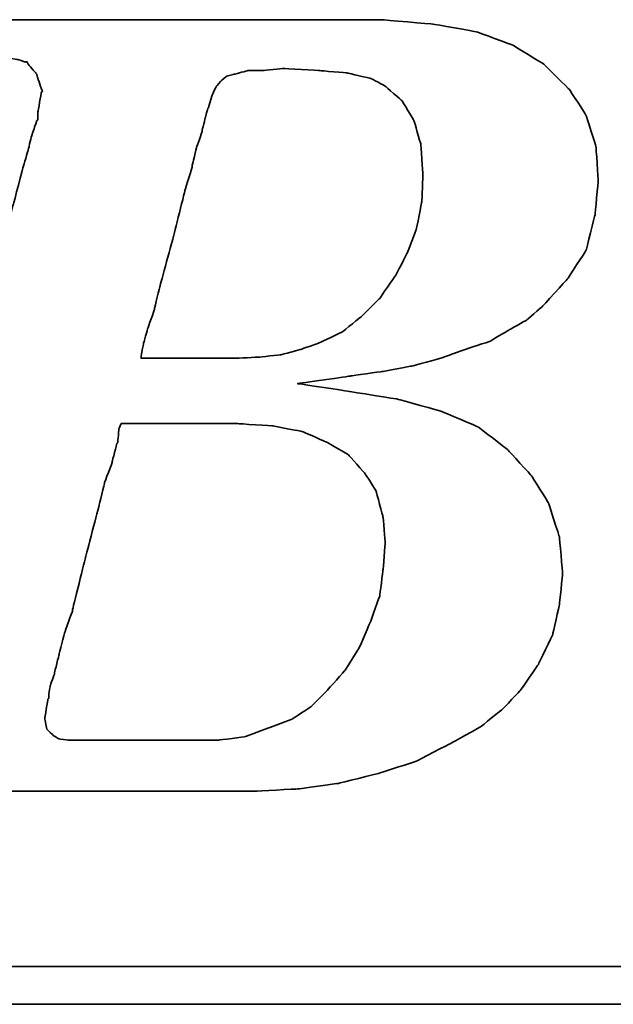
# Model space of a CAD drawing. Header units: millimetres. Extents: x 914 to 1151, y -29 to 47.
# Tile 30 of 49: x 1084.11 to 1085.27, y -8.87 to -6.95. Entities that reach past the tile are written whole.
import ezdxf

# ---------------------------------------------------------------- set-up
doc = ezdxf.new("R2010")
doc.units = ezdxf.units.MM
doc.header["$LTSCALE"] = 0.15
doc.layers.add('DIM', color=4, linetype='CONTINUOUS')
doc.layers.add('layer 1', color=7, linetype='CONTINUOUS')

# ---------------------------------------------------------------- blocks, each defined once
blk = doc.blocks.new('TBI MOTION logo(完整正式版)')
at = {"layer": 'layer 1', "color": 22, "lineweight": 35}
for points, knots in [([(-64.65375, -6.86375), (-64.65375, -6.86375), (-64.84375, -7.29625), (-64.84375, -7.29625), (-64.84375, -7.29625), (-64.84375, -7.29625), (-64.86875, -7.34375), (-64.86875, -7.34375), (-64.86875, -7.34375), (-64.86875, -7.34375), (-64.86875, -7.36875), (-64.86875, -7.36875), (-64.86875, -7.36875), (-64.86875, -7.36875), (-65.15375, -7.65375), (-65.15375, -7.65375), (-65.15375, -7.65375), (-65.15375, -7.65375), (-65.17875, -7.65375), (-65.17875, -7.65375), (-65.17875, -7.65375), (-65.17875, -7.65375), (-65.20375, -7.67875), (-65.20375, -7.67875), (-65.20375, -7.67875), (-65.20375, -7.67875), (-65.58875, -7.87125), (-65.58875, -7.87125), (-65.58875, -7.87125), (-65.58875, -7.87125), (-65.63375, -7.87125), (-65.63375, -7.87125), (-65.63375, -7.87125), (-65.63375, -7.87125), (-65.65875, -7.89375), (-65.65875, -7.89375), (-65.65875, -7.89375), (-65.65875, -7.89375), (-66.09375, -7.94375), (-66.09375, -7.94375), (-66.09375, -7.94375), (-66.09375, -7.94375), (-66.11375, -7.94375), (-66.11375, -7.94375), (-66.11375, -7.94375), (-66.11375, -7.94375), (-66.16375, -7.94375), (-66.16375, -7.94375), (-66.16375, -7.94375), (-66.16375, -7.94375), (-66.30875, -7.94375), (-66.30875, -7.94375), (-66.30875, -7.94375), (-66.30875, -7.94375), (-66.69375, -7.94375), (-66.69375, -7.94375), (-66.69375, -7.94375), (-66.69375, -7.94375), (-67.07375, -7.94375), (-67.07375, -7.94375), (-67.07375, -7.94375), (-67.07375, -7.94375), (-67.12375, -7.94375), (-67.12375, -7.94375), (-67.12375, -7.94375), (-67.12375, -7.94375), (-67.12375, -7.96625), (-67.12375, -7.96625), (-67.12375, -7.96625), (-67.12375, -7.96625), (-67.14875, -7.99125), (-67.14875, -7.99125), (-67.14875, -7.99125), (-67.14875, -7.99125), (-67.24375, -8.34875), (-67.24375, -8.34875), (-67.24375, -8.34875), (-67.24375, -8.34875), (-67.31375, -8.68625), (-67.31375, -8.68625), (-67.31375, -8.68625), (-67.31375, -8.68625), (-67.26875, -8.68625), (-67.26875, -8.68625), (-67.26875, -8.68625), (-67.26875, -8.68625), (-67.07375, -8.68625), (-67.07375, -8.68625), (-67.07375, -8.68625), (-67.07375, -8.68625), (-66.54875, -8.68625), (-66.54875, -8.68625), (-66.54875, -8.68625), (-66.54875, -8.68625), (-65.82625, -8.68625), (-65.82625, -8.68625), (-65.82625, -8.68625), (-65.82625, -8.68625), (-65.01375, -8.68625), (-65.01375, -8.68625), (-65.01375, -8.68625), (-65.01375, -8.68625), (-64.05375, -8.68625), (-64.05375, -8.68625), (-64.05375, -8.68625), (-64.05375, -8.68625), (-62.08375, -8.68625), (-62.08375, -8.68625), (-62.08375, -8.68625), (-62.08375, -8.68625), (-60.06875, -8.68625), (-60.06875, -8.68625), (-60.06875, -8.68625), (-60.06875, -8.68625), (-59.10875, -8.68625), (-59.10875, -8.68625), (-59.10875, -8.68625), (-59.10875, -8.68625), (-58.29375, -8.68625), (-58.29375, -8.68625), (-58.29375, -8.68625), (-58.29375, -8.68625), (-57.57375, -8.68625), (-57.57375, -8.68625), (-57.57375, -8.68625), (-57.57375, -8.68625), (-57.04875, -8.68625), (-57.04875, -8.68625), (-57.04875, -8.68625), (-57.04875, -8.68625), (-56.85375, -8.68625), (-56.85375, -8.68625), (-56.85375, -8.68625), (-56.85375, -8.68625), (-56.70875, -8.68625), (-56.70875, -8.68625), (-56.70875, -8.68625), (-56.70875, -8.68625), (-56.61375, -8.68625), (-56.61375, -8.68625), (-56.61375, -8.68625), (-56.61375, -8.68625), (-56.56875, -8.68625), (-56.56875, -8.68625), (-56.56875, -8.68625), (-56.56875, -8.68625), (-55.65375, -8.63875), (-55.65375, -8.63875), (-55.65375, -8.63875), (-55.65375, -8.63875), (-54.76875, -8.51875), (-54.76875, -8.51875), (-54.76875, -8.51875), (-54.76875, -8.51875), (-53.90375, -8.30375), (-53.90375, -8.30375), (-53.90375, -8.30375), (-53.90375, -8.30375), (-53.08875, -8.03875), (-53.08875, -8.03875), (-53.08875, -8.03875), (-53.08875, -8.03875), (-52.34375, -7.65375), (-52.34375, -7.65375), (-52.34375, -7.65375), (-52.34375, -7.65375), (-51.69875, -7.29625), (-51.69875, -7.29625), (-51.69875, -7.29625), (-51.69875, -7.29625), (-51.21875, -6.91125), (-51.21875, -6.91125), (-51.21875, -6.91125), (-51.21875, -6.91125), (-50.83375, -6.50375), (-50.83375, -6.50375), (-50.83375, -6.50375), (-50.83375, -6.50375), (-50.44875, -5.94875), (-50.44875, -5.94875), (-50.44875, -5.94875), (-50.44875, -5.94875), (-50.13875, -5.30375), (-50.13875, -5.30375), (-50.13875, -5.30375), (-50.13875, -5.30375), (-49.99375, -4.65375), (-49.99375, -4.65375), (-49.99375, -4.65375), (-49.99375, -4.65375), (-49.92375, -3.98375), (-49.92375, -3.98375), (-49.92375, -3.98375), (-49.92375, -3.98375), (-49.99375, -3.19374), (-49.99375, -3.19374), (-49.99375, -3.19374), (-49.99375, -3.19374), (-50.23374, -2.44874), (-50.23374, -2.44874), (-50.23374, -2.44874), (-50.23374, -2.44874), (-50.59375, -1.87374), (-50.59375, -1.87374), (-50.59375, -1.87374), (-50.59375, -1.87374), (-51.09875, -1.31874), (-51.09875, -1.31874), (-51.09875, -1.31874), (-51.09875, -1.31874), (-51.74375, -0.81875), (-51.74375, -0.81875), (-51.74375, -0.81875), (-51.74375, -0.81875), (-52.53875, -0.48125), (-52.53875, -0.48125), (-52.53875, -0.48125), (-52.53875, -0.48125), (-53.47375, -0.21875), (-53.47375, -0.21875), (-53.47375, -0.21875), (-53.47375, -0.21875), (-54.52875, -0.04874), (-54.52875, -0.04874), (-54.52875, -0.04874), (-54.52875, -0.04874), (-55.65375, 0.12125), (-55.65375, 0.12125), (-55.65375, 0.12125), (-55.65375, 0.12125), (-54.50375, 0.28624), (-54.50375, 0.28624), (-54.50375, 0.28624), (-54.50375, 0.28624), (-53.83375, 0.38124), (-53.83375, 0.38124), (-53.83375, 0.38124), (-53.83375, 0.38124), (-53.18375, 0.50125), (-53.18375, 0.50125), (-53.18375, 0.50125), (-53.18375, 0.50125), (-52.55875, 0.66874), (-52.55875, 0.66874), (-52.55875, 0.66874), (-52.55875, 0.66874), (-52.03375, 0.86124), (-52.03375, 0.86124), (-52.03375, 0.86124), (-52.03375, 0.86124), (-51.50374, 1.03124), (-51.50374, 1.03124), (-51.50374, 1.03124), (-51.50374, 1.03124), (-51.09875, 1.27125), (-51.09875, 1.27125), (-51.09875, 1.27125), (-51.09875, 1.27125), (-50.71375, 1.48624), (-50.71375, 1.48624), (-50.71375, 1.48624), (-50.71375, 1.48624), (-50.37625, 1.77625), (-50.37625, 1.77625), (-50.37625, 1.77625), (-50.37625, 1.77625), (-49.82375, 2.37625), (-49.82375, 2.37625), (-49.82375, 2.37625), (-49.82375, 2.37625), (-49.41875, 2.99625), (-49.41875, 2.99625), (-49.41875, 2.99625), (-49.41875, 2.99625), (-49.22375, 3.76625), (-49.22375, 3.76625), (-49.22375, 3.76625), (-49.22375, 3.76625), (-49.15375, 4.50874), (-49.15375, 4.50874), (-49.15375, 4.50874), (-49.15375, 4.50874), (-49.20375, 5.25125), (-49.20375, 5.25125), (-49.20375, 5.25125), (-49.20375, 5.25125), (-49.41875, 5.92625), (-49.41875, 5.92625), (-49.41875, 5.92625), (-49.41875, 5.92625), (-49.77875, 6.47625), (-49.77875, 6.47625), (-49.77875, 6.47625), (-49.77875, 6.47625), (-50.33125, 7.02624), (-50.33125, 7.02624), (-50.33125, 7.02624), (-50.33125, 7.02624), (-51.00125, 7.43625), (-51.00125, 7.43625), (-51.00125, 7.43625), (-51.00125, 7.43625), (-51.79375, 7.72625), (-51.79375, 7.72625), (-51.79375, 7.72625), (-51.79375, 7.72625), (-52.72875, 7.89124), (-52.72875, 7.89124), (-52.72875, 7.89124), (-52.72875, 7.89124), (-53.83375, 7.98625), (-53.83375, 7.98625), (-53.83375, 7.98625), (-53.83375, 7.98625), (-53.92875, 7.98625), (-53.92875, 7.98625), (-53.92875, 7.98625), (-53.92875, 7.98625), (-54.26375, 7.98625), (-54.26375, 7.98625), (-54.26375, 7.98625), (-54.26375, 7.98625), (-54.74375, 7.98625), (-54.74375, 7.98625), (-54.74375, 7.98625), (-54.74375, 7.98625), (-55.36875, 7.98625), (-55.36875, 7.98625), (-55.36875, 7.98625), (-55.36875, 7.98625), (-56.13375, 7.98625), (-56.13375, 7.98625), (-56.13375, 7.98625), (-56.13375, 7.98625), (-56.94875, 7.98625), (-56.94875, 7.98625), (-56.94875, 7.98625), (-56.94875, 7.98625), (-58.77625, 7.98625), (-58.77625, 7.98625), (-58.77625, 7.98625), (-58.77625, 7.98625), (-60.59875, 7.98625), (-60.59875, 7.98625), (-60.59875, 7.98625), (-60.59875, 7.98625), (-61.41375, 7.98625), (-61.41375, 7.98625), (-61.41375, 7.98625), (-61.41375, 7.98625), (-62.17875, 7.98625), (-62.17875, 7.98625), (-62.17875, 7.98625), (-62.17875, 7.98625), (-62.80375, 7.98625), (-62.80375, 7.98625), (-62.80375, 7.98625), (-62.80375, 7.98625), (-63.30625, 7.98625), (-63.30625, 7.98625), (-63.30625, 7.98625), (-63.30625, 7.98625), (-63.57375, 7.98625), (-63.57375, 7.98625), (-63.57375, 7.98625), (-63.57375, 7.98625), (-63.57375, 7.96375), (-63.57375, 7.96375), (-63.57375, 7.96375), (-63.57375, 7.96375), (-63.59875, 7.94125), (-63.59875, 7.94125), (-63.59875, 7.94125), (-63.59875, 7.94125), (-63.69375, 7.55625), (-63.69375, 7.55625), (-63.69375, 7.55625), (-63.69375, 7.55625), (-63.76375, 7.24624), (-63.76375, 7.24624), (-63.76375, 7.24624), (-63.76375, 7.24624), (-63.23875, 7.24624), (-63.23875, 7.24624), (-63.23875, 7.24624), (-63.23875, 7.24624), (-62.75875, 7.24624), (-62.75875, 7.24624), (-62.75875, 7.24624), (-62.75875, 7.24624), (-62.61125, 7.24624), (-62.61125, 7.24624), (-62.61125, 7.24624), (-62.61125, 7.24624), (-62.56625, 7.24624), (-62.56625, 7.24624), (-62.56625, 7.24624), (-62.56625, 7.24624), (-62.22875, 7.24624), (-62.22875, 7.24624), (-62.22875, 7.24624), (-62.22875, 7.24624), (-62.20375, 7.24624), (-62.20375, 7.24624), (-62.20375, 7.24624), (-62.20375, 7.24624), (-62.17875, 7.21875), (-62.17875, 7.21875), (-62.17875, 7.21875), (-62.17875, 7.21875), (-61.96375, 7.17125), (-61.96375, 7.17125), (-61.96375, 7.17125), (-61.96375, 7.17125), (-61.72375, 7.12624), (-61.72375, 7.12624), (-61.72375, 7.12624), (-61.72375, 7.12624), (-61.70375, 7.12624), (-61.70375, 7.12624), (-61.70375, 7.12624), (-61.70375, 7.12624), (-61.55875, 7.07624), (-61.55875, 7.07624), (-61.55875, 7.07624), (-61.55875, 7.07624), (-61.50875, 7.07624), (-61.50875, 7.07624), (-61.50875, 7.07624), (-61.50875, 7.07624), (-61.48375, 7.02624), (-61.48375, 7.02624), (-61.48375, 7.02624), (-61.48375, 7.02624), (-61.31875, 6.83375), (-61.31875, 6.83375), (-61.31875, 6.83375), (-61.31875, 6.83375), (-61.29375, 6.81125), (-61.29375, 6.81125), (-61.29375, 6.81125), (-61.29375, 6.81125), (-61.29375, 6.78625), (-61.29375, 6.78625), (-61.29375, 6.78625), (-61.29375, 6.78625), (-61.19875, 6.50124), (-61.19875, 6.50124), (-61.19875, 6.50124), (-61.19875, 6.50124), (-61.17375, 6.45124), (-61.17375, 6.45124), (-61.17375, 6.45124), (-61.17375, 6.45124), (-61.19875, 6.40625), (-61.19875, 6.40625), (-61.19875, 6.40625), (-61.19875, 6.40625), (-61.26875, 5.99624), (-61.26875, 5.99624), (-61.26875, 5.99624), (-61.26875, 5.99624), (-61.26875, 5.85125), (-61.26875, 5.85125), (-61.26875, 5.85125), (-61.26875, 5.85125), (-61.26875, 5.82625), (-61.26875, 5.82625), (-61.26875, 5.82625), (-61.26875, 5.82625), (-61.29375, 5.80625), (-61.29375, 5.80625), (-61.29375, 5.80625), (-61.29375, 5.80625), (-61.34125, 5.66125), (-61.34125, 5.66125), (-61.34125, 5.66125), (-61.34125, 5.66125), (-61.41375, 5.44625), (-61.41375, 5.44625), (-61.41375, 5.44625), (-61.41375, 5.44625), (-61.48375, 5.15625), (-61.48375, 5.15625), (-61.48375, 5.15625), (-61.48375, 5.15625), (-61.58375, 4.82124), (-61.58375, 4.82124), (-61.58375, 4.82124), (-61.58375, 4.82124), (-61.79875, 4.00375), (-61.79875, 4.00375), (-61.79875, 4.00375), (-61.79875, 4.00375), (-62.05875, 2.99625), (-62.05875, 2.99625), (-62.05875, 2.99625), (-62.05875, 2.99625), (-62.34875, 1.91625), (-62.34875, 1.91625), (-62.34875, 1.91625), (-62.34875, 1.91625), (-62.97375, -0.41124), (-62.97375, -0.41124), (-62.97375, -0.41124), (-62.97375, -0.41124), (-63.59875, -2.75875), (-63.59875, -2.75875), (-63.59875, -2.75875), (-63.59875, -2.75875), (-63.88375, -3.86374), (-63.88375, -3.86374), (-63.88375, -3.86374), (-63.88375, -3.86374), (-64.14875, -4.82374), (-64.14875, -4.82374), (-64.14875, -4.82374), (-64.14875, -4.82374), (-64.36375, -5.64125), (-64.36375, -5.64125), (-64.36375, -5.64125), (-64.36375, -5.64125), (-64.43625, -5.97625), (-64.43625, -5.97625), (-64.43625, -5.97625), (-64.43625, -5.97625), (-64.50875, -6.28625), (-64.50875, -6.28625), (-64.50875, -6.28625), (-64.50875, -6.28625), (-64.50875, -6.30875), (-64.50875, -6.30875), (-64.50875, -6.30875), (-64.50875, -6.30875), (-64.57875, -6.50375), (-64.57875, -6.50375), (-64.57875, -6.50375), (-64.57875, -6.50375), (-64.62875, -6.69625), (-64.62875, -6.69625), (-64.62875, -6.69625), (-64.62875, -6.69625), (-64.62875, -6.76875), (-64.62875, -6.76875), (-64.62875, -6.76875), (-64.62875, -6.76875), (-64.62875, -6.81375), (-64.62875, -6.81375), (-64.62875, -6.81375), (-64.62875, -6.81375), (-64.62875, -6.83875), (-64.62875, -6.83875), (-64.62875, -6.83875), (-64.62875, -6.83875), (-64.65375, -6.86375), (-64.65375, -6.86375)], [0, 0, 0, 0, 0.00719424, 0.00719424, 0.00719424, 0.00719425, 0.01438849, 0.01438849, 0.01438849, 0.0143885, 0.02158273, 0.02158273, 0.02158273, 0.02158274, 0.02877698, 0.02877698, 0.02877698, 0.02877699, 0.03597122, 0.03597122, 0.03597122, 0.03597123, 0.04316547, 0.04316547, 0.04316547, 0.04316548, 0.05035971, 0.05035971, 0.05035971, 0.05035972, 0.05755396, 0.05755396, 0.05755396, 0.05755397, 0.0647482, 0.0647482, 0.0647482, 0.06474821, 0.07194245, 0.07194245, 0.07194245, 0.07194246, 0.07913669, 0.07913669, 0.07913669, 0.0791367, 0.08633094, 0.08633094, 0.08633094, 0.08633095, 0.09352518, 0.09352518, 0.09352518, 0.09352519, 0.10071942, 0.10071942, 0.10071942, 0.10071943, 0.10791367, 0.10791367, 0.10791367, 0.10791368, 0.11510791, 0.11510791, 0.11510791, 0.11510792, 0.12230216, 0.12230216, 0.12230216, 0.12230217, 0.1294964, 0.1294964, 0.1294964, 0.12949641, 0.13669065, 0.13669065, 0.13669065, 0.13669066, 0.14388489, 0.14388489, 0.14388489, 0.1438849, 0.15107914, 0.15107914, 0.15107914, 0.15107915, 0.15827338, 0.15827338, 0.15827338, 0.15827339, 0.16546763, 0.16546763, 0.16546763, 0.16546764, 0.17266187, 0.17266187, 0.17266187, 0.17266188, 0.17985612, 0.17985612, 0.17985612, 0.17985613, 0.18705036, 0.18705036, 0.18705036, 0.18705037, 0.1942446, 0.1942446, 0.1942446, 0.19424461, 0.20143885, 0.20143885, 0.20143885, 0.20143886, 0.20863309, 0.20863309, 0.20863309, 0.2086331, 0.21582734, 0.21582734, 0.21582734, 0.21582735, 0.22302158, 0.22302158, 0.22302158, 0.22302159, 0.23021583, 0.23021583, 0.23021583, 0.23021584, 0.23741007, 0.23741007, 0.23741007, 0.23741008, 0.24460432, 0.24460432, 0.24460432, 0.24460433, 0.25179856, 0.25179856, 0.25179856, 0.25179857, 0.25899281, 0.25899281, 0.25899281, 0.25899282, 0.26618705, 0.26618705, 0.26618705, 0.26618706, 0.27338129, 0.27338129, 0.27338129, 0.2733813, 0.28057554, 0.28057554, 0.28057554, 0.28057555, 0.28776978, 0.28776978, 0.28776978, 0.28776979, 0.29496403, 0.29496403, 0.29496403, 0.29496404, 0.30215827, 0.30215827, 0.30215827, 0.30215828, 0.30935252, 0.30935252, 0.30935252, 0.30935253, 0.31654676, 0.31654676, 0.31654676, 0.31654677, 0.32374101, 0.32374101, 0.32374101, 0.32374102, 0.33093525, 0.33093525, 0.33093525, 0.33093526, 0.3381295, 0.3381295, 0.3381295, 0.33812951, 0.34532374, 0.34532374, 0.34532374, 0.34532375, 0.35251799, 0.35251799, 0.35251799, 0.352518, 0.35971223, 0.35971223, 0.35971223, 0.35971224, 0.36690647, 0.36690647, 0.36690647, 0.36690648, 0.37410072, 0.37410072, 0.37410072, 0.37410073, 0.38129496, 0.38129496, 0.38129496, 0.38129497, 0.38848921, 0.38848921, 0.38848921, 0.38848922, 0.39568345, 0.39568345, 0.39568345, 0.39568346, 0.4028777, 0.4028777, 0.4028777, 0.40287771, 0.41007194, 0.41007194, 0.41007194, 0.41007195, 0.41726619, 0.41726619, 0.41726619, 0.4172662, 0.42446043, 0.42446043, 0.42446043, 0.42446044, 0.43165468, 0.43165468, 0.43165468, 0.43165469, 0.43884892, 0.43884892, 0.43884892, 0.43884893, 0.44604317, 0.44604317, 0.44604317, 0.44604318, 0.45323741, 0.45323741, 0.45323741, 0.45323742, 0.46043165, 0.46043165, 0.46043165, 0.46043166, 0.4676259, 0.4676259, 0.4676259, 0.46762591, 0.47482014, 0.47482014, 0.47482014, 0.47482015, 0.48201439, 0.48201439, 0.48201439, 0.4820144, 0.48920863, 0.48920863, 0.48920863, 0.48920864, 0.49640288, 0.49640288, 0.49640288, 0.49640289, 0.50359712, 0.50359712, 0.50359712, 0.50359713, 0.51079137, 0.51079137, 0.51079137, 0.51079138, 0.51798561, 0.51798561, 0.51798561, 0.51798562, 0.52517986, 0.52517986, 0.52517986, 0.52517987, 0.5323741, 0.5323741, 0.5323741, 0.53237411, 0.53956835, 0.53956835, 0.53956835, 0.53956836, 0.54676259, 0.54676259, 0.54676259, 0.5467626, 0.55395683, 0.55395683, 0.55395683, 0.55395684, 0.56115108, 0.56115108, 0.56115108, 0.56115109, 0.56834532, 0.56834532, 0.56834532, 0.56834533, 0.57553957, 0.57553957, 0.57553957, 0.57553958, 0.58273381, 0.58273381, 0.58273381, 0.58273382, 0.58992806, 0.58992806, 0.58992806, 0.58992807, 0.5971223, 0.5971223, 0.5971223, 0.59712231, 0.60431655, 0.60431655, 0.60431655, 0.60431656, 0.61151079, 0.61151079, 0.61151079, 0.6115108, 0.61870504, 0.61870504, 0.61870504, 0.61870505, 0.62589928, 0.62589928, 0.62589928, 0.62589929, 0.63309353, 0.63309353, 0.63309353, 0.63309354, 0.64028777, 0.64028777, 0.64028777, 0.64028778, 0.64748201, 0.64748201, 0.64748201, 0.64748202, 0.65467626, 0.65467626, 0.65467626, 0.65467627, 0.6618705, 0.6618705, 0.6618705, 0.66187051, 0.66906475, 0.66906475, 0.66906475, 0.66906476, 0.67625899, 0.67625899, 0.67625899, 0.676259, 0.68345324, 0.68345324, 0.68345324, 0.68345325, 0.69064748, 0.69064748, 0.69064748, 0.69064749, 0.69784173, 0.69784173, 0.69784173, 0.69784174, 0.70503597, 0.70503597, 0.70503597, 0.70503598, 0.71223022, 0.71223022, 0.71223022, 0.71223023, 0.71942446, 0.71942446, 0.71942446, 0.71942447, 0.72661871, 0.72661871, 0.72661871, 0.72661872, 0.73381295, 0.73381295, 0.73381295, 0.73381296, 0.74100719, 0.74100719, 0.74100719, 0.7410072, 0.74820144, 0.74820144, 0.74820144, 0.74820145, 0.75539568, 0.75539568, 0.75539568, 0.75539569, 0.76258993, 0.76258993, 0.76258993, 0.76258994, 0.76978417, 0.76978417, 0.76978417, 0.76978418, 0.77697842, 0.77697842, 0.77697842, 0.77697843, 0.78417266, 0.78417266, 0.78417266, 0.78417267, 0.79136691, 0.79136691, 0.79136691, 0.79136692, 0.79856115, 0.79856115, 0.79856115, 0.79856116, 0.8057554, 0.8057554, 0.8057554, 0.80575541, 0.81294964, 0.81294964, 0.81294964, 0.81294965, 0.82014388, 0.82014388, 0.82014388, 0.82014389, 0.82733813, 0.82733813, 0.82733813, 0.82733814, 0.83453237, 0.83453237, 0.83453237, 0.83453238, 0.84172662, 0.84172662, 0.84172662, 0.84172663, 0.84892086, 0.84892086, 0.84892086, 0.84892087, 0.85611511, 0.85611511, 0.85611511, 0.85611512, 0.86330935, 0.86330935, 0.86330935, 0.86330936, 0.8705036, 0.8705036, 0.8705036, 0.87050361, 0.87769784, 0.87769784, 0.87769784, 0.87769785, 0.88489209, 0.88489209, 0.88489209, 0.8848921, 0.89208633, 0.89208633, 0.89208633, 0.89208634, 0.89928058, 0.89928058, 0.89928058, 0.89928059, 0.90647482, 0.90647482, 0.90647482, 0.90647483, 0.91366906, 0.91366906, 0.91366906, 0.91366907, 0.92086331, 0.92086331, 0.92086331, 0.92086332, 0.92805755, 0.92805755, 0.92805755, 0.92805756, 0.9352518, 0.9352518, 0.9352518, 0.93525181, 0.94244604, 0.94244604, 0.94244604, 0.94244605, 0.94964029, 0.94964029, 0.94964029, 0.9496403, 0.95683453, 0.95683453, 0.95683453, 0.95683454, 0.96402878, 0.96402878, 0.96402878, 0.96402879, 0.97122302, 0.97122302, 0.97122302, 0.97122303, 0.97841727, 0.97841727, 0.97841727, 0.97841728, 0.98561151, 0.98561151, 0.98561151, 0.98561152, 0.99280576, 0.99280576, 0.99280576, 0.99280577, 1, 1, 1, 1]), ([(-57.50375, 6.35625), (-57.50375, 6.35625), (-57.57375, 6.11625), (-57.57375, 6.11625), (-57.57375, 6.11625), (-57.57375, 6.11625), (-57.57375, 6.09125), (-57.57375, 6.09125), (-57.57375, 6.09125), (-57.57375, 6.09125), (-57.59875, 6.06625), (-57.59875, 6.06625), (-57.59875, 6.06625), (-57.59875, 6.06625), (-57.64875, 5.87625), (-57.64875, 5.87625), (-57.64875, 5.87625), (-57.64875, 5.87625), (-57.71875, 5.58875), (-57.71875, 5.58875), (-57.71875, 5.58875), (-57.71875, 5.58875), (-57.71875, 5.56625), (-57.71875, 5.56625), (-57.71875, 5.56625), (-57.71875, 5.56625), (-57.83875, 5.23125), (-57.83875, 5.23125), (-57.83875, 5.23125), (-57.83875, 5.23125), (-57.93625, 4.82124), (-57.93625, 4.82124), (-57.93625, 4.82124), (-57.93625, 4.82124), (-57.93625, 4.79624), (-57.93625, 4.79624), (-57.93625, 4.79624), (-57.93625, 4.79624), (-58.07875, 4.34125), (-58.07875, 4.34125), (-58.07875, 4.34125), (-58.07875, 4.34125), (-58.34375, 3.28625), (-58.34375, 3.28625), (-58.34375, 3.28625), (-58.34375, 3.28625), (-58.62875, 2.23124), (-58.62875, 2.23124), (-58.62875, 2.23124), (-58.62875, 2.23124), (-58.74875, 1.75125), (-58.74875, 1.75125), (-58.74875, 1.75125), (-58.74875, 1.75125), (-58.74875, 1.72625), (-58.74875, 1.72625), (-58.74875, 1.72625), (-58.74875, 1.72625), (-58.89375, 1.31625), (-58.89375, 1.31625), (-58.89375, 1.31625), (-58.89375, 1.31625), (-58.98875, 0.98124), (-58.98875, 0.98124), (-58.98875, 0.98124), (-58.98875, 0.98124), (-59.03875, 0.71625), (-59.03875, 0.71625), (-59.03875, 0.71625), (-59.03875, 0.71625), (-59.03875, 0.66874), (-59.03875, 0.66874), (-59.03875, 0.66874), (-59.03875, 0.66874), (-58.91875, 0.66874), (-58.91875, 0.66874), (-58.91875, 0.66874), (-58.91875, 0.66874), (-58.53375, 0.66874), (-58.53375, 0.66874), (-58.53375, 0.66874), (-58.53375, 0.66874), (-58.10375, 0.66874), (-58.10375, 0.66874), (-58.10375, 0.66874), (-58.10375, 0.66874), (-57.66875, 0.66874), (-57.66875, 0.66874), (-57.66875, 0.66874), (-57.66875, 0.66874), (-57.33375, 0.66874), (-57.33375, 0.66874), (-57.33375, 0.66874), (-57.33375, 0.66874), (-57.09375, 0.66874), (-57.09375, 0.66874), (-57.09375, 0.66874), (-57.09375, 0.66874), (-56.99875, 0.66874), (-56.99875, 0.66874), (-56.99875, 0.66874), (-56.99875, 0.66874), (-56.49375, 0.69374), (-56.49375, 0.69374), (-56.49375, 0.69374), (-56.49375, 0.69374), (-56.01375, 0.74374), (-56.01375, 0.74374), (-56.01375, 0.74374), (-56.01375, 0.74374), (-55.58375, 0.86124), (-55.58375, 0.86124), (-55.58375, 0.86124), (-55.58375, 0.86124), (-55.17375, 1.00624), (-55.17375, 1.00624), (-55.17375, 1.00624), (-55.17375, 1.00624), (-54.67375, 1.24625), (-54.67375, 1.24625), (-54.67375, 1.24625), (-54.67375, 1.24625), (-54.26375, 1.58124), (-54.26375, 1.58124), (-54.26375, 1.58124), (-54.26375, 1.58124), (-53.87875, 1.96374), (-53.87875, 1.96374), (-53.87875, 1.96374), (-53.87875, 1.96374), (-53.54375, 2.44625), (-53.54375, 2.44625), (-53.54375, 2.44625), (-53.54375, 2.44625), (-53.27875, 2.95125), (-53.27875, 2.95125), (-53.27875, 2.95125), (-53.27875, 2.95125), (-53.08875, 3.45124), (-53.08875, 3.45124), (-53.08875, 3.45124), (-53.08875, 3.45124), (-52.96875, 4.05124), (-52.96875, 4.05124), (-52.96875, 4.05124), (-52.96875, 4.05124), (-52.94375, 4.65125), (-52.94375, 4.65125), (-52.94375, 4.65125), (-52.94375, 4.65125), (-52.99375, 5.30125), (-52.99375, 5.30125), (-52.99375, 5.30125), (-52.99375, 5.30125), (-53.13875, 5.80625), (-53.13875, 5.80625), (-53.13875, 5.80625), (-53.13875, 5.80625), (-53.39875, 6.23625), (-53.39875, 6.23625), (-53.39875, 6.23625), (-53.39875, 6.23625), (-53.75875, 6.54875), (-53.75875, 6.54875), (-53.75875, 6.54875), (-53.75875, 6.54875), (-54.07375, 6.71625), (-54.07375, 6.71625), (-54.07375, 6.71625), (-54.07375, 6.71625), (-54.57375, 6.83375), (-54.57375, 6.83375), (-54.57375, 6.83375), (-54.57375, 6.83375), (-55.17375, 6.88625), (-55.17375, 6.88625), (-55.17375, 6.88625), (-55.17375, 6.88625), (-55.96875, 6.93125), (-55.96875, 6.93125), (-55.96875, 6.93125), (-55.96875, 6.93125), (-56.39875, 6.88625), (-56.39875, 6.88625), (-56.39875, 6.88625), (-56.39875, 6.88625), (-56.42125, 6.88625), (-56.42125, 6.88625), (-56.42125, 6.88625), (-56.42125, 6.88625), (-56.73375, 6.88625), (-56.73375, 6.88625), (-56.73375, 6.88625), (-56.73375, 6.88625), (-56.99875, 6.81125), (-56.99875, 6.81125), (-56.99875, 6.81125), (-56.99875, 6.81125), (-57.02375, 6.81125), (-57.02375, 6.81125), (-57.02375, 6.81125), (-57.02375, 6.81125), (-57.18875, 6.76625), (-57.18875, 6.76625), (-57.18875, 6.76625), (-57.18875, 6.76625), (-57.30875, 6.66625), (-57.30875, 6.66625), (-57.30875, 6.66625), (-57.30875, 6.66625), (-57.40875, 6.54875), (-57.40875, 6.54875), (-57.40875, 6.54875), (-57.40875, 6.54875), (-57.50375, 6.35625), (-57.50375, 6.35625)], [0, 0, 0, 0, 0.01851852, 0.01851852, 0.01851852, 0.01851853, 0.03703704, 0.03703704, 0.03703704, 0.03703705, 0.05555556, 0.05555556, 0.05555556, 0.05555557, 0.07407407, 0.07407407, 0.07407407, 0.07407408, 0.09259259, 0.09259259, 0.09259259, 0.0925926, 0.11111111, 0.11111111, 0.11111111, 0.11111112, 0.12962963, 0.12962963, 0.12962963, 0.12962964, 0.14814815, 0.14814815, 0.14814815, 0.14814816, 0.16666667, 0.16666667, 0.16666667, 0.16666668, 0.18518519, 0.18518519, 0.18518519, 0.1851852, 0.2037037, 0.2037037, 0.2037037, 0.20370371, 0.22222222, 0.22222222, 0.22222222, 0.22222223, 0.24074074, 0.24074074, 0.24074074, 0.24074075, 0.25925926, 0.25925926, 0.25925926, 0.25925927, 0.27777778, 0.27777778, 0.27777778, 0.27777779, 0.2962963, 0.2962963, 0.2962963, 0.29629631, 0.31481481, 0.31481481, 0.31481481, 0.31481482, 0.33333333, 0.33333333, 0.33333333, 0.33333334, 0.35185185, 0.35185185, 0.35185185, 0.35185186, 0.37037037, 0.37037037, 0.37037037, 0.37037038, 0.38888889, 0.38888889, 0.38888889, 0.3888889, 0.40740741, 0.40740741, 0.40740741, 0.40740742, 0.42592593, 0.42592593, 0.42592593, 0.42592594, 0.44444444, 0.44444444, 0.44444444, 0.44444445, 0.46296296, 0.46296296, 0.46296296, 0.46296297, 0.48148148, 0.48148148, 0.48148148, 0.48148149, 0.5, 0.5, 0.5, 0.50000001, 0.51851852, 0.51851852, 0.51851852, 0.51851853, 0.53703704, 0.53703704, 0.53703704, 0.53703705, 0.55555556, 0.55555556, 0.55555556, 0.55555557, 0.57407407, 0.57407407, 0.57407407, 0.57407408, 0.59259259, 0.59259259, 0.59259259, 0.5925926, 0.61111111, 0.61111111, 0.61111111, 0.61111112, 0.62962963, 0.62962963, 0.62962963, 0.62962964, 0.64814815, 0.64814815, 0.64814815, 0.64814816, 0.66666667, 0.66666667, 0.66666667, 0.66666668, 0.68518519, 0.68518519, 0.68518519, 0.6851852, 0.7037037, 0.7037037, 0.7037037, 0.70370371, 0.72222222, 0.72222222, 0.72222222, 0.72222223, 0.74074074, 0.74074074, 0.74074074, 0.74074075, 0.75925926, 0.75925926, 0.75925926, 0.75925927, 0.77777778, 0.77777778, 0.77777778, 0.77777779, 0.7962963, 0.7962963, 0.7962963, 0.79629631, 0.81481481, 0.81481481, 0.81481481, 0.81481482, 0.83333333, 0.83333333, 0.83333333, 0.83333334, 0.85185185, 0.85185185, 0.85185185, 0.85185186, 0.87037037, 0.87037037, 0.87037037, 0.87037038, 0.88888889, 0.88888889, 0.88888889, 0.8888889, 0.90740741, 0.90740741, 0.90740741, 0.90740742, 0.92592593, 0.92592593, 0.92592593, 0.92592594, 0.94444444, 0.94444444, 0.94444444, 0.94444445, 0.96296296, 0.96296296, 0.96296296, 0.96296297, 0.98148148, 0.98148148, 0.98148148, 0.98148149, 1, 1, 1, 1]), ([(-61.03125, -6.57375), (-61.03125, -6.57375), (-61.03125, -6.67125), (-61.03125, -6.67125), (-61.03125, -6.67125), (-61.03125, -6.67125), (-61.05375, -6.69625), (-61.05375, -6.69625), (-61.05375, -6.69625), (-61.05375, -6.69625), (-61.12375, -7.12875), (-61.12375, -7.12875), (-61.12375, -7.12875), (-61.12375, -7.12875), (-61.07875, -7.34375), (-61.07875, -7.34375), (-61.07875, -7.34375), (-61.07875, -7.34375), (-60.93375, -7.48875), (-60.93375, -7.48875), (-60.93375, -7.48875), (-60.93375, -7.48875), (-60.81375, -7.55625), (-60.81375, -7.55625), (-60.81375, -7.55625), (-60.81375, -7.55625), (-60.62375, -7.58375), (-60.62375, -7.58375), (-60.62375, -7.58375), (-60.62375, -7.58375), (-60.30875, -7.58375), (-60.30875, -7.58375), (-60.30875, -7.58375), (-60.30875, -7.58375), (-59.97375, -7.58375), (-59.97375, -7.58375), (-59.97375, -7.58375), (-59.97375, -7.58375), (-59.87875, -7.58375), (-59.87875, -7.58375), (-59.87875, -7.58375), (-59.87875, -7.58375), (-59.63625, -7.58375), (-59.63625, -7.58375), (-59.63625, -7.58375), (-59.63625, -7.58375), (-58.96875, -7.58375), (-58.96875, -7.58375), (-58.96875, -7.58375), (-58.96875, -7.58375), (-58.29375, -7.58375), (-58.29375, -7.58375), (-58.29375, -7.58375), (-58.29375, -7.58375), (-58.05375, -7.58375), (-58.05375, -7.58375), (-58.05375, -7.58375), (-58.05375, -7.58375), (-57.98375, -7.58375), (-57.98375, -7.58375), (-57.98375, -7.58375), (-57.98375, -7.58375), (-57.35875, -7.58375), (-57.35875, -7.58375), (-57.35875, -7.58375), (-57.35875, -7.58375), (-56.78375, -7.50875), (-56.78375, -7.50875), (-56.78375, -7.50875), (-56.78375, -7.50875), (-56.27875, -7.31875), (-56.27875, -7.31875), (-56.27875, -7.31875), (-56.27875, -7.31875), (-55.77375, -7.12875), (-55.77375, -7.12875), (-55.77375, -7.12875), (-55.77375, -7.12875), (-55.36875, -6.86375), (-55.36875, -6.86375), (-55.36875, -6.86375), (-55.36875, -6.86375), (-55.00875, -6.50375), (-55.00875, -6.50375), (-55.00875, -6.50375), (-55.00875, -6.50375), (-54.62375, -6.06875), (-54.62375, -6.06875), (-54.62375, -6.06875), (-54.62375, -6.06875), (-54.31375, -5.56875), (-54.31375, -5.56875), (-54.31375, -5.56875), (-54.31375, -5.56875), (-54.07375, -5.01625), (-54.07375, -5.01625), (-54.07375, -5.01625), (-54.07375, -5.01625), (-53.87875, -4.46374), (-53.87875, -4.46374), (-53.87875, -4.46374), (-53.87875, -4.46374), (-53.80875, -3.91375), (-53.80875, -3.91375), (-53.80875, -3.91375), (-53.80875, -3.91375), (-53.75875, -3.31375), (-53.75875, -3.31375), (-53.75875, -3.31375), (-53.75875, -3.31375), (-53.80875, -2.75875), (-53.80875, -2.75875), (-53.80875, -2.75875), (-53.80875, -2.75875), (-53.95375, -2.20875), (-53.95375, -2.20875), (-53.95375, -2.20875), (-53.95375, -2.20875), (-54.19375, -1.82625), (-54.19375, -1.82625), (-54.19375, -1.82625), (-54.19375, -1.82625), (-54.55375, -1.41875), (-54.55375, -1.41875), (-54.55375, -1.41875), (-54.55375, -1.41875), (-55.00875, -1.15125), (-55.00875, -1.15125), (-55.00875, -1.15125), (-55.00875, -1.15125), (-55.56125, -0.91375), (-55.56125, -0.91375), (-55.56125, -0.91375), (-55.56125, -0.91375), (-56.18125, -0.79375), (-56.18125, -0.79375), (-56.18125, -0.79375), (-56.18125, -0.79375), (-56.94875, -0.74374), (-56.94875, -0.74374), (-56.94875, -0.74374), (-56.94875, -0.74374), (-56.99875, -0.74374), (-56.99875, -0.74374), (-56.99875, -0.74374), (-56.99875, -0.74374), (-57.09375, -0.74374), (-57.09375, -0.74374), (-57.09375, -0.74374), (-57.09375, -0.74374), (-57.38375, -0.74374), (-57.38375, -0.74374), (-57.38375, -0.74374), (-57.38375, -0.74374), (-57.76875, -0.74374), (-57.76875, -0.74374), (-57.76875, -0.74374), (-57.76875, -0.74374), (-58.24625, -0.74374), (-58.24625, -0.74374), (-58.24625, -0.74374), (-58.24625, -0.74374), (-58.72875, -0.74374), (-58.72875, -0.74374), (-58.72875, -0.74374), (-58.72875, -0.74374), (-59.20875, -0.74374), (-59.20875, -0.74374), (-59.20875, -0.74374), (-59.20875, -0.74374), (-59.46875, -0.74374), (-59.46875, -0.74374), (-59.46875, -0.74374), (-59.46875, -0.74374), (-59.51625, -0.83875), (-59.51625, -0.83875), (-59.51625, -0.83875), (-59.51625, -0.83875), (-59.54375, -1.15125), (-59.54375, -1.15125), (-59.54375, -1.15125), (-59.54375, -1.15125), (-59.56375, -1.17874), (-59.56375, -1.17874), (-59.56375, -1.17874), (-59.56375, -1.17874), (-59.66375, -1.55875), (-59.66375, -1.55875), (-59.66375, -1.55875), (-59.66375, -1.55875), (-59.66375, -1.58375), (-59.66375, -1.58375), (-59.66375, -1.58375), (-59.66375, -1.58375), (-59.82875, -2.01874), (-59.82875, -2.01874), (-59.82875, -2.01874), (-59.82875, -2.01874), (-59.94875, -2.52125), (-59.94875, -2.52125), (-59.94875, -2.52125), (-59.94875, -2.52125), (-60.23875, -3.62375), (-60.23875, -3.62375), (-60.23875, -3.62375), (-60.23875, -3.62375), (-60.52375, -4.77624), (-60.52375, -4.77624), (-60.52375, -4.77624), (-60.52375, -4.77624), (-60.52375, -4.79874), (-60.52375, -4.79874), (-60.52375, -4.79874), (-60.52375, -4.79874), (-60.69125, -5.25375), (-60.69125, -5.25375), (-60.69125, -5.25375), (-60.69125, -5.25375), (-60.81375, -5.73625), (-60.81375, -5.73625), (-60.81375, -5.73625), (-60.81375, -5.73625), (-60.90875, -6.11875), (-60.90875, -6.11875), (-60.90875, -6.11875), (-60.90875, -6.11875), (-60.90875, -6.14375), (-60.90875, -6.14375), (-60.90875, -6.14375), (-60.90875, -6.14375), (-61.00375, -6.40875), (-61.00375, -6.40875), (-61.00375, -6.40875), (-61.00375, -6.40875), (-61.03125, -6.57375), (-61.03125, -6.57375)], [0, 0, 0, 0, 0.01694915, 0.01694915, 0.01694915, 0.01694916, 0.03389831, 0.03389831, 0.03389831, 0.03389832, 0.05084746, 0.05084746, 0.05084746, 0.05084747, 0.06779661, 0.06779661, 0.06779661, 0.06779662, 0.08474576, 0.08474576, 0.08474576, 0.08474577, 0.10169492, 0.10169492, 0.10169492, 0.10169493, 0.11864407, 0.11864407, 0.11864407, 0.11864408, 0.13559322, 0.13559322, 0.13559322, 0.13559323, 0.15254237, 0.15254237, 0.15254237, 0.15254238, 0.16949153, 0.16949153, 0.16949153, 0.16949154, 0.18644068, 0.18644068, 0.18644068, 0.18644069, 0.20338983, 0.20338983, 0.20338983, 0.20338984, 0.22033898, 0.22033898, 0.22033898, 0.22033899, 0.23728814, 0.23728814, 0.23728814, 0.23728815, 0.25423729, 0.25423729, 0.25423729, 0.2542373, 0.27118644, 0.27118644, 0.27118644, 0.27118645, 0.28813559, 0.28813559, 0.28813559, 0.2881356, 0.30508475, 0.30508475, 0.30508475, 0.30508476, 0.3220339, 0.3220339, 0.3220339, 0.32203391, 0.33898305, 0.33898305, 0.33898305, 0.33898306, 0.3559322, 0.3559322, 0.3559322, 0.35593221, 0.37288136, 0.37288136, 0.37288136, 0.37288137, 0.38983051, 0.38983051, 0.38983051, 0.38983052, 0.40677966, 0.40677966, 0.40677966, 0.40677967, 0.42372881, 0.42372881, 0.42372881, 0.42372882, 0.44067797, 0.44067797, 0.44067797, 0.44067798, 0.45762712, 0.45762712, 0.45762712, 0.45762713, 0.47457627, 0.47457627, 0.47457627, 0.47457628, 0.49152542, 0.49152542, 0.49152542, 0.49152543, 0.50847458, 0.50847458, 0.50847458, 0.50847459, 0.52542373, 0.52542373, 0.52542373, 0.52542374, 0.54237288, 0.54237288, 0.54237288, 0.54237289, 0.55932203, 0.55932203, 0.55932203, 0.55932204, 0.57627119, 0.57627119, 0.57627119, 0.5762712, 0.59322034, 0.59322034, 0.59322034, 0.59322035, 0.61016949, 0.61016949, 0.61016949, 0.6101695, 0.62711864, 0.62711864, 0.62711864, 0.62711865, 0.6440678, 0.6440678, 0.6440678, 0.64406781, 0.66101695, 0.66101695, 0.66101695, 0.66101696, 0.6779661, 0.6779661, 0.6779661, 0.67796611, 0.69491525, 0.69491525, 0.69491525, 0.69491526, 0.71186441, 0.71186441, 0.71186441, 0.71186442, 0.72881356, 0.72881356, 0.72881356, 0.72881357, 0.74576271, 0.74576271, 0.74576271, 0.74576272, 0.76271186, 0.76271186, 0.76271186, 0.76271187, 0.77966102, 0.77966102, 0.77966102, 0.77966103, 0.79661017, 0.79661017, 0.79661017, 0.79661018, 0.81355932, 0.81355932, 0.81355932, 0.81355933, 0.83050847, 0.83050847, 0.83050847, 0.83050848, 0.84745763, 0.84745763, 0.84745763, 0.84745764, 0.86440678, 0.86440678, 0.86440678, 0.86440679, 0.88135593, 0.88135593, 0.88135593, 0.88135594, 0.89830508, 0.89830508, 0.89830508, 0.89830509, 0.91525424, 0.91525424, 0.91525424, 0.91525425, 0.93220339, 0.93220339, 0.93220339, 0.9322034, 0.94915254, 0.94915254, 0.94915254, 0.94915255, 0.96610169, 0.96610169, 0.96610169, 0.9661017, 0.98305085, 0.98305085, 0.98305085, 0.98305086, 1, 1, 1, 1]), ([(75.90875, -9.47875), (75.90875, -9.47875), (75.90875, -12.28625), (75.90875, -12.28625), (75.90875, -12.28625), (75.90875, -12.28625), (75.90875, -12.47875), (75.90875, -12.47875), (75.90875, -12.47875), (75.90875, -12.47875), (75.71625, -12.47875), (75.71625, -12.47875), (75.71625, -12.47875), (75.71625, -12.47875), (-88.32875, -12.47875), (-88.32875, -12.47875), (-88.32875, -12.47875), (-88.32875, -12.47875), (-88.32875, -13.29375), (-88.32875, -13.29375), (-88.32875, -13.29375), (-88.32875, -13.29375), (82.89125, -13.29375), (82.89125, -13.29375), (82.89125, -13.29375), (82.89125, -13.29375), (75.90875, -9.47875), (75.90875, -9.47875)], [0, 0, 0, 0, 0.14285714, 0.14285714, 0.14285714, 0.14285715, 0.28571429, 0.28571429, 0.28571429, 0.2857143, 0.42857143, 0.42857143, 0.42857143, 0.42857144, 0.57142857, 0.57142857, 0.57142857, 0.57142858, 0.71428571, 0.71428571, 0.71428571, 0.71428572, 0.85714286, 0.85714286, 0.85714286, 0.85714287, 1, 1, 1, 1])]:
    blk.add_open_spline(points, degree=3, knots=knots, dxfattribs=at)

msp = doc.modelspace()

# ---------------------------------------------------------------- block references
at = {"layer": 'DIM', "color": 0, "xscale": 0.090033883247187, "yscale": 0.090033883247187, "zscale": 0.090033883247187}
msp.add_blockref('TBI MOTION logo(完整正式版)', (1089.6644, -7.6695), dxfattribs=at)

doc.saveas('drawing.dxf')
